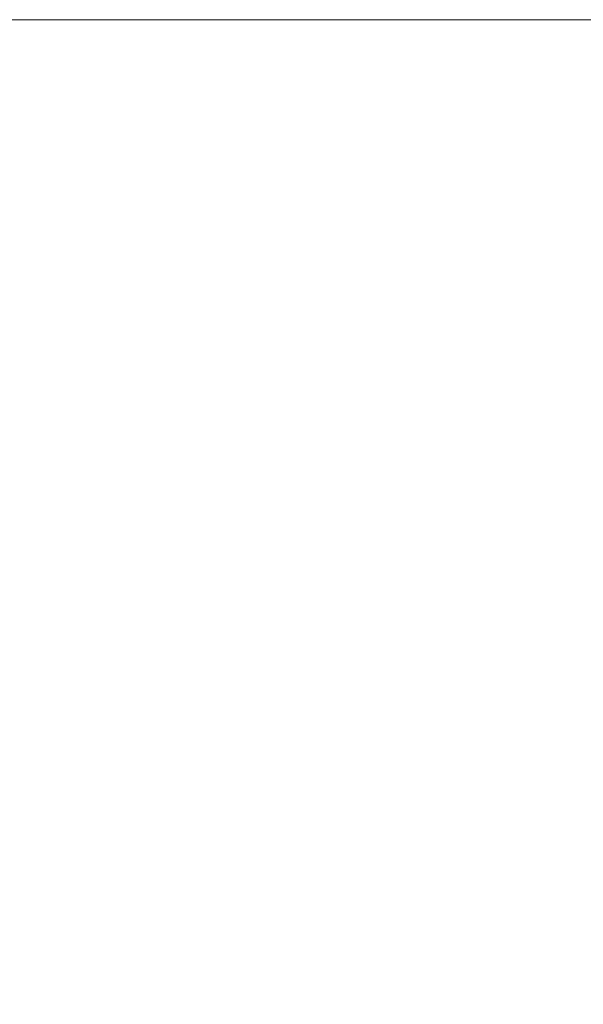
# Model space of a CAD drawing. Header units: centimetres. Extents: x -26 to 27.3, y -25.9 to -24.1.
# Tile 103 of 224: x -8.1378 to -8.1171, y -24.0961 to -24.0599. Entities that reach past the tile are written whole.
import ezdxf

# ---------------------------------------------------------------- set-up
doc = ezdxf.new("R2010")
doc.units = ezdxf.units.CM
doc.header["$LTSCALE"] = 2.54
doc.layers.add('Lucido design-1', color=7, linetype='Continuous')

# ---------------------------------------------------------------- blocks, each defined once
blk = doc.blocks.new('Gruppo-7-1')
at = {"color": 7, "linetype": 'Continuous', "lineweight": 9}
for points, invisible_edges in [([(27.182518, -24.059935, 1182.325802), (27.182518, -24.059888, 1182.322727), (-25.917482, -24.059888, 1182.322727), (-25.917482, -24.059935, 1182.325802)], 8), ([(-25.917482, -24.059888, 1181.722727), (-8.051282, -24.059888, 1182.11985), (-8.059618, -24.059888, 1182.118238)], 9), ([(-25.917482, -24.059888, 1181.722727), (-8.107523, -24.059888, 1182.101312), (-8.115021, -24.059888, 1182.09733)], 9), ([(-8.059618, -24.059888, 1182.118238), (-8.067878, -24.059888, 1182.116274), (-25.917482, -24.059888, 1181.722727)], 10), ([(-8.067878, -24.059888, 1182.116274), (-8.076047, -24.059888, 1182.11396), (-25.917482, -24.059888, 1181.722727)], 10), ([(-25.917482, -24.059888, 1181.722727), (-8.099862, -24.059888, 1182.104973), (-8.107523, -24.059888, 1182.101312)], 9), ([(-8.115021, -24.059888, 1182.09733), (-8.122344, -24.059888, 1182.093033), (-25.917482, -24.059888, 1181.722727)], 10), ([(-25.917482, -24.059888, 1181.722727), (-8.076047, -24.059888, 1182.11396), (-8.08411, -24.059888, 1182.111303)], 9), ([(-25.917482, -24.059888, 1181.722727), (-25.917482, -24.059888, 1182.322727), (-8.042886, -24.059888, 1182.121107), (-8.051282, -24.059888, 1182.11985)], 10), ([(-25.917482, -24.059888, 1181.722727), (-8.122344, -24.059888, 1182.093033), (-8.129477, -24.059888, 1182.088429)], 9), ([(-25.917482, -24.059888, 1181.722727), (-8.092053, -24.059888, 1182.108305), (-8.099862, -24.059888, 1182.104973)], 9), ([(-8.08411, -24.059888, 1182.111303), (-8.092053, -24.059888, 1182.108305), (-25.917482, -24.059888, 1181.722727)], 10), ([(-8.129477, -24.059888, 1182.088429), (-8.136409, -24.059888, 1182.083527), (-25.917482, -24.059888, 1181.722727)], 10), ([(-8.136409, -24.059888, 1182.083527), (-8.143126, -24.059888, 1182.078334), (-25.917482, -24.059888, 1181.722727)], 10), ([(9.282518, -24.059888, 1182.122727), (-25.917482, -24.059888, 1182.322727), (27.182518, -24.059888, 1182.322727)], 9), ([(9.282518, -24.059888, 1182.122727), (-8.017482, -24.059888, 1182.122727), (-25.917482, -24.059888, 1182.322727)], 10), ([(-25.917482, -24.059888, 1182.322727), (-8.02597, -24.059888, 1182.122547), (-8.034443, -24.059888, 1182.122007)], 9), ([(-8.017482, -24.059888, 1182.122727), (-8.02597, -24.059888, 1182.122547), (-25.917482, -24.059888, 1182.322727)], 10), ([(-8.034443, -24.059888, 1182.122007), (-8.042886, -24.059888, 1182.121107), (-25.917482, -24.059888, 1182.322727)], 10), ([(-25.917482, -24.059935, 1182.325802), (-25.917482, -24.060002, 1182.327088), (27.182518, -24.060002, 1182.327088), (27.182518, -24.059935, 1182.325802)], 10), ([(27.182518, -24.060149, 1182.329948), (27.182518, -24.060002, 1182.327088), (-25.917482, -24.060002, 1182.327088), (-25.917482, -24.060149, 1182.329948)], 10), ([(-8.146737, -24.059983, 1182.069589), (-8.140387, -24.059983, 1182.074942), (-8.137791, -24.060249, 1182.071727), (-8.144006, -24.060249, 1182.066487)], 15), ([(-8.143126, -24.059888, 1182.078334), (-8.136409, -24.059888, 1182.083527), (-8.133816, -24.059983, 1182.080021), (-8.140387, -24.059983, 1182.074942)], 14), ([(-8.140387, -24.059983, 1182.074942), (-8.133816, -24.059983, 1182.080021), (-8.131359, -24.060249, 1182.076699), (-8.137791, -24.060249, 1182.071727)], 15), ([(-8.136409, -24.059888, 1182.083527), (-8.129477, -24.059888, 1182.088429), (-8.127036, -24.059983, 1182.084817), (-8.133816, -24.059983, 1182.080021)], 14), ([(-8.133816, -24.059983, 1182.080021), (-8.127036, -24.059983, 1182.084817), (-8.124721, -24.060249, 1182.081393), (-8.131359, -24.060249, 1182.076699)], 15), ([(-8.129477, -24.059888, 1182.088429), (-8.122344, -24.059888, 1182.093033), (-8.120058, -24.059983, 1182.08932), (-8.127036, -24.059983, 1182.084817)], 14), ([(-8.127036, -24.059983, 1182.084817), (-8.120058, -24.059983, 1182.08932), (-8.117891, -24.060249, 1182.085801), (-8.124721, -24.060249, 1182.081393)], 15), ([(-8.122344, -24.059888, 1182.093033), (-8.115021, -24.059888, 1182.09733), (-8.112895, -24.059983, 1182.093524), (-8.120058, -24.059983, 1182.08932)], 14), ([(-8.120058, -24.059983, 1182.08932), (-8.112895, -24.059983, 1182.093524), (-8.110879, -24.060249, 1182.089916), (-8.117891, -24.060249, 1182.085801)], 15), ([(-25.917482, -24.060149, 1182.329948), (-25.917482, -24.060288, 1182.331441), (27.182518, -24.060288, 1182.331441), (27.182518, -24.060149, 1182.329948)], 10), ([(27.182518, -24.060535, 1182.334084), (27.182518, -24.060288, 1182.331441), (-25.917482, -24.060288, 1182.331441), (-25.917482, -24.060535, 1182.334084)], 10), ([(-8.144006, -24.060249, 1182.066487), (-8.137791, -24.060249, 1182.071727), (-8.135206, -24.060686, 1182.068526), (-8.141288, -24.060686, 1182.063398)], 15), ([(-8.137791, -24.060249, 1182.071727), (-8.131359, -24.060249, 1182.076699), (-8.128912, -24.060686, 1182.073391), (-8.135206, -24.060686, 1182.068526)], 15), ([(-8.131359, -24.060249, 1182.076699), (-8.124721, -24.060249, 1182.081393), (-8.122418, -24.060686, 1182.077984), (-8.128912, -24.060686, 1182.073391)], 15), ([(-8.124721, -24.060249, 1182.081393), (-8.117891, -24.060249, 1182.085801), (-8.115734, -24.060686, 1182.082298), (-8.122418, -24.060686, 1182.077984)], 15), ([(-8.117891, -24.060249, 1182.085801), (-8.110879, -24.060249, 1182.089916), (-8.108873, -24.060686, 1182.086324), (-8.115734, -24.060686, 1182.082298)], 15), ([(-25.917482, -24.060535, 1182.334084), (-25.917482, -24.060764, 1182.335777), (27.182518, -24.060764, 1182.335777), (27.182518, -24.060535, 1182.334084)], 10), ([(27.182518, -24.061093, 1182.338205), (27.182518, -24.060764, 1182.335777), (-25.917482, -24.060764, 1182.335777), (-25.917482, -24.061093, 1182.338205)], 10), ([(-8.141288, -24.060686, 1182.063398), (-8.135206, -24.060686, 1182.068526), (-8.132637, -24.061292, 1182.065344), (-8.138586, -24.061292, 1182.060328)], 15), ([(-8.135206, -24.060686, 1182.068526), (-8.128912, -24.060686, 1182.073391), (-8.126481, -24.061292, 1182.070103), (-8.132637, -24.061292, 1182.065344)], 15), ([(-8.128912, -24.060686, 1182.073391), (-8.122418, -24.060686, 1182.077984), (-8.120128, -24.061292, 1182.074596), (-8.126481, -24.061292, 1182.070103)], 15), ([(-8.122418, -24.060686, 1182.077984), (-8.115734, -24.060686, 1182.082298), (-8.11359, -24.061292, 1182.078816), (-8.120128, -24.061292, 1182.074596)], 15), ([(-25.917482, -24.061093, 1182.338205), (-25.917482, -24.061428, 1182.340088), (27.182518, -24.061428, 1182.340088), (27.182518, -24.061093, 1182.338205)], 10), ([(27.182518, -24.061823, 1182.342302), (27.182518, -24.061428, 1182.340088), (-25.917482, -24.061428, 1182.340088), (-25.917482, -24.061823, 1182.342302)], 10), ([(-8.144317, -24.061292, 1182.055065), (-8.138586, -24.061292, 1182.060328), (-8.135906, -24.062065, 1182.057283), (-8.14151, -24.062065, 1182.052135)], 15), ([(-8.138586, -24.061292, 1182.060328), (-8.132637, -24.061292, 1182.065344), (-8.130088, -24.062065, 1182.062187), (-8.135906, -24.062065, 1182.057283)], 15), ([(-8.132637, -24.061292, 1182.065344), (-8.126481, -24.061292, 1182.070103), (-8.124068, -24.062065, 1182.066841), (-8.130088, -24.062065, 1182.062187)], 15), ([(-8.126481, -24.061292, 1182.070103), (-8.120128, -24.061292, 1182.074596), (-8.117856, -24.062065, 1182.071235), (-8.124068, -24.062065, 1182.066841)], 15), ([(-8.120128, -24.061292, 1182.074596), (-8.11359, -24.061292, 1182.078816), (-8.111462, -24.062065, 1182.075361), (-8.117856, -24.062065, 1182.071235)], 15), ([(-25.917482, -24.061823, 1182.342302), (-25.917482, -24.06228, 1182.344366), (27.182518, -24.06228, 1182.344366), (27.182518, -24.061823, 1182.342302)], 10), ([(-8.14151, -24.062065, 1182.052135), (-8.135906, -24.062065, 1182.057283), (-8.133251, -24.063005, 1182.054266), (-8.138729, -24.063005, 1182.049234)], 15), ([(-8.135906, -24.062065, 1182.057283), (-8.130088, -24.062065, 1182.062187), (-8.127564, -24.063005, 1182.059061), (-8.133251, -24.063005, 1182.054266)], 15), ([(-8.130088, -24.062065, 1182.062187), (-8.124068, -24.062065, 1182.066841), (-8.121679, -24.063005, 1182.06361), (-8.127564, -24.063005, 1182.059061)], 15), ([(-8.124068, -24.062065, 1182.066841), (-8.117856, -24.062065, 1182.071235), (-8.115605, -24.063005, 1182.067905), (-8.121679, -24.063005, 1182.06361)], 15), ([(-8.117856, -24.062065, 1182.071235), (-8.111462, -24.062065, 1182.075361), (-8.109356, -24.063005, 1182.071939), (-8.115605, -24.063005, 1182.067905)], 15), ([(27.182518, -24.062723, 1182.346369), (27.182518, -24.06228, 1182.344366), (-25.917482, -24.06228, 1182.344366), (-25.917482, -24.062723, 1182.346369)], 10), ([(-25.917482, -24.062723, 1182.346369), (-25.917482, -24.063316, 1182.348604), (27.182518, -24.063316, 1182.348604), (27.182518, -24.062723, 1182.346369)], 10), ([(27.182518, -24.063793, 1182.350399), (27.182518, -24.063316, 1182.348604), (-25.917482, -24.063316, 1182.348604), (-25.917482, -24.063793, 1182.350399)], 10), ([(-8.143989, -24.063005, 1182.043974), (-8.138729, -24.063005, 1182.049234), (-8.13598, -24.064108, 1182.046366), (-8.141121, -24.064108, 1182.041225)], 15), ([(-8.138729, -24.063005, 1182.049234), (-8.133251, -24.063005, 1182.054266), (-8.130626, -24.064108, 1182.051284), (-8.13598, -24.064108, 1182.046366)], 15), ([(-8.133251, -24.063005, 1182.054266), (-8.127564, -24.063005, 1182.059061), (-8.125068, -24.064108, 1182.05597), (-8.130626, -24.064108, 1182.051284)], 15), ([(-8.127564, -24.063005, 1182.059061), (-8.121679, -24.063005, 1182.06361), (-8.119316, -24.064108, 1182.060416), (-8.125068, -24.064108, 1182.05597)], 15), ([(-8.121679, -24.063005, 1182.06361), (-8.115605, -24.063005, 1182.067905), (-8.113381, -24.064108, 1182.064614), (-8.119316, -24.064108, 1182.060416)], 15), ([(-25.917482, -24.063793, 1182.350399), (-25.917482, -24.064536, 1182.352792), (27.182518, -24.064536, 1182.352792), (27.182518, -24.063793, 1182.350399)], 10), ([(-8.141121, -24.064108, 1182.041225), (-8.13598, -24.064108, 1182.046366), (-8.133268, -24.065374, 1182.043536), (-8.13829, -24.065374, 1182.038513)], 15), ([(-8.13598, -24.064108, 1182.046366), (-8.130626, -24.064108, 1182.051284), (-8.128036, -24.065374, 1182.048341), (-8.133268, -24.065374, 1182.043536)], 15), ([(-8.130626, -24.064108, 1182.051284), (-8.125068, -24.064108, 1182.05597), (-8.122605, -24.065374, 1182.05292), (-8.128036, -24.065374, 1182.048341)], 15), ([(-8.125068, -24.064108, 1182.05597), (-8.119316, -24.064108, 1182.060416), (-8.116985, -24.065374, 1182.057264), (-8.122605, -24.065374, 1182.05292)], 15), ([(-8.119316, -24.064108, 1182.060416), (-8.113381, -24.064108, 1182.064614), (-8.111185, -24.065374, 1182.061366), (-8.116985, -24.065374, 1182.057264)], 15), ([(27.182518, -24.065031, 1182.354384), (27.182518, -24.064536, 1182.352792), (-25.917482, -24.064536, 1182.352792), (-25.917482, -24.065031, 1182.354384)], 10), ([(-25.917482, -24.065031, 1182.354384), (-25.917482, -24.065938, 1182.356922), (27.182518, -24.065938, 1182.356922), (27.182518, -24.065031, 1182.354384)], 10), ([(-8.143096, -24.065374, 1182.033281), (-8.13829, -24.065374, 1182.038513), (-8.135502, -24.066798, 1182.03584), (-8.140197, -24.066798, 1182.03073)], 15), ([(-8.13829, -24.065374, 1182.038513), (-8.133268, -24.065374, 1182.043536), (-8.130595, -24.066798, 1182.040747), (-8.135502, -24.066798, 1182.03584)], 15), ([(-8.133268, -24.065374, 1182.043536), (-8.128036, -24.065374, 1182.048341), (-8.125485, -24.066798, 1182.045442), (-8.130595, -24.066798, 1182.040747)], 15), ([(-8.128036, -24.065374, 1182.048341), (-8.122605, -24.065374, 1182.05292), (-8.120179, -24.066798, 1182.049915), (-8.125485, -24.066798, 1182.045442)], 15), ([(-8.122605, -24.065374, 1182.05292), (-8.116985, -24.065374, 1182.057264), (-8.114689, -24.066798, 1182.054159), (-8.120179, -24.066798, 1182.049915)], 15), ([(27.182518, -24.066436, 1182.358317), (27.182518, -24.065938, 1182.356922), (-25.917482, -24.065938, 1182.356922), (-25.917482, -24.066436, 1182.358317)], 10), ([(-25.917482, -24.066436, 1182.358317), (-25.917482, -24.067517, 1182.360988), (27.182518, -24.067517, 1182.360988), (27.182518, -24.066436, 1182.358317)], 10), ([(-8.14467, -24.066798, 1182.025424), (-8.140197, -24.066798, 1182.03073), (-8.137347, -24.068378, 1182.028221), (-8.141716, -24.068378, 1182.023039)], 15), ([(-8.140197, -24.066798, 1182.03073), (-8.135502, -24.066798, 1182.03584), (-8.132761, -24.068378, 1182.033213), (-8.137347, -24.068378, 1182.028221)], 15), ([(-8.135502, -24.066798, 1182.03584), (-8.130595, -24.066798, 1182.040747), (-8.127968, -24.068378, 1182.038006), (-8.132761, -24.068378, 1182.033213)], 15), ([(-8.130595, -24.066798, 1182.040747), (-8.125485, -24.066798, 1182.045442), (-8.122976, -24.068378, 1182.042592), (-8.127968, -24.068378, 1182.038006)], 15), ([(-8.125485, -24.066798, 1182.045442), (-8.120179, -24.066798, 1182.049915), (-8.117794, -24.068378, 1182.046961), (-8.122976, -24.068378, 1182.042592)], 15), ([(-8.120179, -24.066798, 1182.049915), (-8.114689, -24.066798, 1182.054159), (-8.112431, -24.068378, 1182.051106), (-8.117794, -24.068378, 1182.046961)], 15), ([(27.182518, -24.068005, 1182.362192), (27.182518, -24.067517, 1182.360988), (-25.917482, -24.067517, 1182.360988), (-25.917482, -24.068005, 1182.362192)], 10), ([(-25.917482, -24.068005, 1182.362192), (-25.917482, -24.069273, 1182.364982), (27.182518, -24.069273, 1182.364982), (27.182518, -24.068005, 1182.362192)], 10), ([(-8.141716, -24.068378, 1182.023039), (-8.137347, -24.068378, 1182.028221), (-8.13455, -24.070112, 1182.02576), (-8.138817, -24.070112, 1182.020699)], 15), ([(-8.137347, -24.068378, 1182.028221), (-8.132761, -24.068378, 1182.033213), (-8.130072, -24.070112, 1182.030636), (-8.13455, -24.070112, 1182.02576)], 15), ([(-8.132761, -24.068378, 1182.033213), (-8.127968, -24.068378, 1182.038006), (-8.125391, -24.070112, 1182.035317), (-8.130072, -24.070112, 1182.030636)], 15), ([(-8.127968, -24.068378, 1182.038006), (-8.122976, -24.068378, 1182.042592), (-8.120515, -24.070112, 1182.039795), (-8.125391, -24.070112, 1182.035317)], 15), ([(-8.122976, -24.068378, 1182.042592), (-8.117794, -24.068378, 1182.046961), (-8.115454, -24.070112, 1182.044063), (-8.120515, -24.070112, 1182.039795)], 15), ([(-8.117794, -24.068378, 1182.046961), (-8.112431, -24.068378, 1182.051106), (-8.110216, -24.070112, 1182.048111), (-8.115454, -24.070112, 1182.044063)], 15), ([(27.182518, -24.069736, 1182.366002), (27.182518, -24.069273, 1182.364982), (-25.917482, -24.069273, 1182.364982), (-25.917482, -24.069736, 1182.366002)], 10), ([(-25.917482, -24.069736, 1182.366002), (-25.917482, -24.071201, 1182.368895), (27.182518, -24.071201, 1182.368895), (27.182518, -24.069736, 1182.366002)], 10), ([(-8.142866, -24.070112, 1182.015461), (-8.138817, -24.070112, 1182.020699), (-8.135979, -24.071996, 1182.018407), (-8.139933, -24.071996, 1182.013292)], 15), ([(-8.138817, -24.070112, 1182.020699), (-8.13455, -24.070112, 1182.02576), (-8.131812, -24.071996, 1182.02335), (-8.135979, -24.071996, 1182.018407)], 15), ([(-8.13455, -24.070112, 1182.02576), (-8.130072, -24.070112, 1182.030636), (-8.127438, -24.071996, 1182.028112), (-8.131812, -24.071996, 1182.02335)], 15), ([(-8.130072, -24.070112, 1182.030636), (-8.125391, -24.070112, 1182.035317), (-8.122867, -24.071996, 1182.032683), (-8.127438, -24.071996, 1182.028112)], 15), ([(-8.125391, -24.070112, 1182.035317), (-8.120515, -24.070112, 1182.039795), (-8.118105, -24.071996, 1182.037057), (-8.122867, -24.071996, 1182.032683)], 15), ([(-8.120515, -24.070112, 1182.039795), (-8.115454, -24.070112, 1182.044063), (-8.113162, -24.071996, 1182.041224), (-8.118105, -24.071996, 1182.037057)], 15), ([(27.182518, -24.071627, 1182.369739), (27.182518, -24.071201, 1182.368895), (-25.917482, -24.071201, 1182.368895), (-25.917482, -24.071627, 1182.369739)], 10), ([(-25.917482, -24.071627, 1182.369739), (-25.917482, -24.073297, 1182.372721), (27.182518, -24.073297, 1182.372721), (27.182518, -24.071627, 1182.369739)], 10), ([(-8.143667, -24.071996, 1182.008013), (-8.139933, -24.071996, 1182.013292), (-8.137068, -24.074026, 1182.011172), (-8.140714, -24.074026, 1182.006017)], 15), ([(-8.139933, -24.071996, 1182.013292), (-8.135979, -24.071996, 1182.018407), (-8.133206, -24.074026, 1182.016168), (-8.137068, -24.074026, 1182.011172)], 15), ([(-8.135979, -24.071996, 1182.018407), (-8.131812, -24.071996, 1182.02335), (-8.129136, -24.074026, 1182.020995), (-8.133206, -24.074026, 1182.016168)], 15), ([(-8.131812, -24.071996, 1182.02335), (-8.127438, -24.071996, 1182.028112), (-8.124865, -24.074026, 1182.025645), (-8.129136, -24.074026, 1182.020995)], 15), ([(-8.127438, -24.071996, 1182.028112), (-8.122867, -24.071996, 1182.032683), (-8.1204, -24.074026, 1182.03011), (-8.124865, -24.074026, 1182.025645)], 15), ([(-8.122867, -24.071996, 1182.032683), (-8.118105, -24.071996, 1182.037057), (-8.11575, -24.074026, 1182.034381), (-8.1204, -24.074026, 1182.03011)], 15), ([(-8.118105, -24.071996, 1182.037057), (-8.113162, -24.071996, 1182.041224), (-8.110923, -24.074026, 1182.038451), (-8.11575, -24.074026, 1182.034381)], 15), ([(27.182518, -24.073675, 1182.373397), (27.182518, -24.073297, 1182.372721), (-25.917482, -24.073297, 1182.372721), (-25.917482, -24.073675, 1182.373397)], 10), ([(-25.917482, -24.073675, 1182.373397), (-25.917482, -24.075558, 1182.376451), (27.182518, -24.075558, 1182.376451), (27.182518, -24.073675, 1182.373397)], 10), ([(-8.140714, -24.074026, 1182.006017), (-8.137068, -24.074026, 1182.011172), (-8.134274, -24.076198, 1182.009106), (-8.137835, -24.076198, 1182.004071)], 15), ([(-8.137068, -24.074026, 1182.011172), (-8.133206, -24.074026, 1182.016168), (-8.130503, -24.076198, 1182.013985), (-8.134274, -24.076198, 1182.009106)], 15), ([(-8.133206, -24.074026, 1182.016168), (-8.129136, -24.074026, 1182.020995), (-8.126528, -24.076198, 1182.018699), (-8.130503, -24.076198, 1182.013985)], 15), ([(-8.129136, -24.074026, 1182.020995), (-8.124865, -24.074026, 1182.025645), (-8.122356, -24.076198, 1182.023241), (-8.126528, -24.076198, 1182.018699)], 15), ([(-8.124865, -24.074026, 1182.025645), (-8.1204, -24.074026, 1182.03011), (-8.117996, -24.076198, 1182.027601), (-8.122356, -24.076198, 1182.023241)], 15), ([(-8.1204, -24.074026, 1182.03011), (-8.11575, -24.074026, 1182.034381), (-8.113454, -24.076198, 1182.031773), (-8.117996, -24.076198, 1182.027601)], 15), ([(27.182518, -24.075877, 1182.376969), (27.182518, -24.075558, 1182.376451), (-25.917482, -24.075558, 1182.376451), (-25.917482, -24.075877, 1182.376969)], 10), ([(-25.917482, -24.075877, 1182.376969), (-25.917482, -24.07798, 1182.38008), (27.182518, -24.07798, 1182.38008), (27.182518, -24.075877, 1182.376969)], 10), ([(-8.141179, -24.076198, 1181.99889), (-8.137835, -24.076198, 1182.004071), (-8.135034, -24.078509, 1182.002179), (-8.1383, -24.078509, 1181.997118)], 15), ([(-8.137835, -24.076198, 1182.004071), (-8.134274, -24.076198, 1182.009106), (-8.131556, -24.078509, 1182.007096), (-8.135034, -24.078509, 1182.002179)], 15), ([(-8.134274, -24.076198, 1182.009106), (-8.130503, -24.076198, 1182.013985), (-8.127873, -24.078509, 1182.011862), (-8.131556, -24.078509, 1182.007096)], 15), ([(-8.130503, -24.076198, 1182.013985), (-8.126528, -24.076198, 1182.018699), (-8.12399, -24.078509, 1182.016466), (-8.127873, -24.078509, 1182.011862)], 15), ([(-8.126528, -24.076198, 1182.018699), (-8.122356, -24.076198, 1182.023241), (-8.119916, -24.078509, 1182.020902), (-8.12399, -24.078509, 1182.016466)], 15), ([(-8.122356, -24.076198, 1182.023241), (-8.117996, -24.076198, 1182.027601), (-8.115657, -24.078509, 1182.025161), (-8.119916, -24.078509, 1182.020902)], 15), ([(-8.117996, -24.076198, 1182.027601), (-8.113454, -24.076198, 1182.031773), (-8.111221, -24.078509, 1182.029236), (-8.115657, -24.078509, 1182.025161)], 15), ([(27.182518, -24.078229, 1182.380449), (27.182518, -24.07798, 1182.38008), (-25.917482, -24.07798, 1182.38008), (-25.917482, -24.078229, 1182.380449)], 10), ([(-25.917482, -24.078229, 1182.380449), (-25.917482, -24.080557, 1182.3836), (27.182518, -24.080557, 1182.3836), (27.182518, -24.078229, 1182.380449)], 10), ([(-8.141349, -24.078509, 1181.991923), (-8.1383, -24.078509, 1181.997118), (-8.135508, -24.080954, 1181.995398), (-8.138486, -24.080954, 1181.990324)], 15), ([(-8.1383, -24.078509, 1181.997118), (-8.135034, -24.078509, 1182.002179), (-8.132317, -24.080954, 1182.000342), (-8.135508, -24.080954, 1181.995398)], 15), ([(-8.135034, -24.078509, 1182.002179), (-8.131556, -24.078509, 1182.007096), (-8.12892, -24.080954, 1182.005146), (-8.132317, -24.080954, 1182.000342)], 15), ([(-8.131556, -24.078509, 1182.007096), (-8.127873, -24.078509, 1182.011862), (-8.125321, -24.080954, 1182.009801), (-8.12892, -24.080954, 1182.005146)], 15), ([(-8.127873, -24.078509, 1182.011862), (-8.12399, -24.078509, 1182.016466), (-8.121529, -24.080954, 1182.0143), (-8.125321, -24.080954, 1182.009801)], 15), ([(-8.12399, -24.078509, 1182.016466), (-8.119916, -24.078509, 1182.020902), (-8.117548, -24.080954, 1182.018633), (-8.121529, -24.080954, 1182.0143)], 15), ([(-8.119916, -24.078509, 1182.020902), (-8.115657, -24.078509, 1182.025161), (-8.113388, -24.080954, 1182.022793), (-8.117548, -24.080954, 1182.018633)], 15), ([(27.182518, -24.080728, 1182.383831), (27.182518, -24.080557, 1182.3836), (-25.917482, -24.080557, 1182.3836), (-25.917482, -24.080728, 1182.383831)], 10), ([(-25.917482, -24.080728, 1182.383831), (-25.917482, -24.083286, 1182.387004), (27.182518, -24.083286, 1182.387004), (27.182518, -24.080728, 1182.383831)], 10), ([(-8.141246, -24.080954, 1181.985127), (-8.138486, -24.080954, 1181.990324), (-8.135715, -24.083529, 1181.988776), (-8.138411, -24.083529, 1181.983698)], 15), ([(-8.138486, -24.080954, 1181.990324), (-8.135508, -24.080954, 1181.995398), (-8.132805, -24.083529, 1181.993734), (-8.135715, -24.083529, 1181.988776)], 15), ([(-8.135508, -24.080954, 1181.995398), (-8.132317, -24.080954, 1182.000342), (-8.129687, -24.083529, 1181.998565), (-8.132805, -24.083529, 1181.993734)], 15), ([(-8.132317, -24.080954, 1182.000342), (-8.12892, -24.080954, 1182.005146), (-8.126368, -24.083529, 1182.003259), (-8.129687, -24.083529, 1181.998565)], 15), ([(-8.12892, -24.080954, 1182.005146), (-8.125321, -24.080954, 1182.009801), (-8.122852, -24.083529, 1182.007807), (-8.126368, -24.083529, 1182.003259)], 15), ([(-8.125321, -24.080954, 1182.009801), (-8.121529, -24.080954, 1182.0143), (-8.119146, -24.083529, 1182.012203), (-8.122852, -24.083529, 1182.007807)], 15), ([(-8.121529, -24.080954, 1182.0143), (-8.117548, -24.080954, 1182.018633), (-8.115257, -24.083529, 1182.016437), (-8.119146, -24.083529, 1182.012203)], 15), ([(-8.117548, -24.080954, 1182.018633), (-8.113388, -24.080954, 1182.022793), (-8.111192, -24.083529, 1182.020502), (-8.115257, -24.083529, 1182.016437)], 15), ([(27.182518, -24.083369, 1182.387108), (27.182518, -24.083286, 1182.387004), (-25.917482, -24.083286, 1182.387004), (-25.917482, -24.083369, 1182.387108)], 10), ([(27.182518, -24.086149, 1182.390274), (27.182518, -24.083369, 1182.387108), (-25.917482, -24.083369, 1182.387108), (-25.917482, -24.086149, 1182.390274)], 10), ([(-8.14089, -24.083529, 1181.978511), (-8.138411, -24.083529, 1181.983698), (-8.135676, -24.086228, 1181.982319), (-8.138099, -24.086228, 1181.977249)], 15), ([(-8.138411, -24.083529, 1181.983698), (-8.135715, -24.083529, 1181.988776), (-8.13304, -24.086228, 1181.987282), (-8.135676, -24.086228, 1181.982319)], 15), ([(-8.135715, -24.083529, 1181.988776), (-8.132805, -24.083529, 1181.993734), (-8.130196, -24.086228, 1181.992128), (-8.13304, -24.086228, 1181.987282)], 15), ([(-8.132805, -24.083529, 1181.993734), (-8.129687, -24.083529, 1181.998565), (-8.127149, -24.086228, 1181.996849), (-8.130196, -24.086228, 1181.992128)], 15), ([(-8.129687, -24.083529, 1181.998565), (-8.126368, -24.083529, 1182.003259), (-8.123905, -24.086228, 1182.001437), (-8.127149, -24.086228, 1181.996849)], 15), ([(-8.126368, -24.083529, 1182.003259), (-8.122852, -24.083529, 1182.007807), (-8.120468, -24.086228, 1182.005883), (-8.123905, -24.086228, 1182.001437)], 15), ([(-8.122852, -24.083529, 1182.007807), (-8.119146, -24.083529, 1182.012203), (-8.116846, -24.086228, 1182.010179), (-8.120468, -24.086228, 1182.005883)], 15), ([(-8.119146, -24.083529, 1182.012203), (-8.115257, -24.083529, 1182.016437), (-8.113045, -24.086228, 1182.014317), (-8.116846, -24.086228, 1182.010179)], 15), ([(-25.917482, -24.086149, 1182.390274), (-25.917482, -24.086161, 1182.390286), (27.182518, -24.086161, 1182.390286), (27.182518, -24.086149, 1182.390274)], 10), ([(27.182518, -24.089063, 1182.393323), (27.182518, -24.086161, 1182.390286), (-25.917482, -24.086161, 1182.390286), (-25.917482, -24.089063, 1182.393323)], 10), ([(-8.142288, -24.086228, 1181.966824), (-8.140304, -24.086228, 1181.972081), (-8.137569, -24.089048, 1181.970982), (-8.139508, -24.089048, 1181.965842)], 15), ([(-8.140304, -24.086228, 1181.972081), (-8.138099, -24.086228, 1181.977249), (-8.135412, -24.089048, 1181.976035), (-8.137569, -24.089048, 1181.970982)], 15), ([(-8.138099, -24.086228, 1181.977249), (-8.135676, -24.086228, 1181.982319), (-8.133044, -24.089048, 1181.980992), (-8.135412, -24.089048, 1181.976035)], 15), ([(-8.135676, -24.086228, 1181.982319), (-8.13304, -24.086228, 1181.987282), (-8.130467, -24.089048, 1181.985844), (-8.133044, -24.089048, 1181.980992)], 15), ([(-8.13304, -24.086228, 1181.987282), (-8.130196, -24.086228, 1181.992128), (-8.127686, -24.089048, 1181.990582), (-8.130467, -24.089048, 1181.985844)], 15), ([(-8.130196, -24.086228, 1181.992128), (-8.127149, -24.086228, 1181.996849), (-8.124707, -24.089048, 1181.995199), (-8.127686, -24.089048, 1181.990582)], 15), ([(-8.127149, -24.086228, 1181.996849), (-8.123905, -24.086228, 1182.001437), (-8.121535, -24.089048, 1181.999684), (-8.124707, -24.089048, 1181.995199)], 15), ([(-8.123905, -24.086228, 1182.001437), (-8.120468, -24.086228, 1182.005883), (-8.118175, -24.089048, 1182.004031), (-8.121535, -24.089048, 1181.999684)], 15), ([(-8.120468, -24.086228, 1182.005883), (-8.116846, -24.086228, 1182.010179), (-8.114633, -24.089048, 1182.008231), (-8.118175, -24.089048, 1182.004031)], 15), ([(-25.917482, -24.089063, 1182.393323), (-25.917482, -24.08918, 1182.393435), (27.182518, -24.08918, 1182.393435), (27.182518, -24.089063, 1182.393323)], 10), ([(27.182518, -24.092106, 1182.39625), (27.182518, -24.08918, 1182.393435), (-25.917482, -24.08918, 1182.393435), (-25.917482, -24.092106, 1182.39625)], 10), ([(-8.141228, -24.089048, 1181.960624), (-8.139508, -24.089048, 1181.965842), (-8.136842, -24.091983, 1181.9649), (-8.138524, -24.091983, 1181.959796)], 15), ([(-8.139508, -24.089048, 1181.965842), (-8.137569, -24.089048, 1181.970982), (-8.134945, -24.091983, 1181.969927), (-8.136842, -24.091983, 1181.9649)], 15), ([(-8.137569, -24.089048, 1181.970982), (-8.135412, -24.089048, 1181.976035), (-8.132836, -24.091983, 1181.97487), (-8.134945, -24.091983, 1181.969927)], 15), ([(-8.135412, -24.089048, 1181.976035), (-8.133044, -24.089048, 1181.980992), (-8.130519, -24.091983, 1181.979719), (-8.132836, -24.091983, 1181.97487)], 15), ([(-8.133044, -24.089048, 1181.980992), (-8.130467, -24.089048, 1181.985844), (-8.127998, -24.091983, 1181.984465), (-8.130519, -24.091983, 1181.979719)], 15), ([(-8.130467, -24.089048, 1181.985844), (-8.127686, -24.089048, 1181.990582), (-8.125278, -24.091983, 1181.9891), (-8.127998, -24.091983, 1181.984465)], 15), ([(-8.127686, -24.089048, 1181.990582), (-8.124707, -24.089048, 1181.995199), (-8.122364, -24.091983, 1181.993615), (-8.125278, -24.091983, 1181.9891)], 15), ([(-8.124707, -24.089048, 1181.995199), (-8.121535, -24.089048, 1181.999684), (-8.119261, -24.091983, 1181.998002), (-8.122364, -24.091983, 1181.993615)], 15), ([(-8.121535, -24.089048, 1181.999684), (-8.118175, -24.089048, 1182.004031), (-8.115975, -24.091983, 1182.002254), (-8.119261, -24.091983, 1181.998002)], 15), ([(-8.118175, -24.089048, 1182.004031), (-8.114633, -24.089048, 1182.008231), (-8.112511, -24.091983, 1182.006363), (-8.115975, -24.091983, 1182.002254)], 15), ([(-25.917482, -24.092106, 1182.39625), (-25.917482, -24.092333, 1182.39645), (27.182518, -24.092333, 1182.39645), (27.182518, -24.092106, 1182.39625)], 10), ([(-8.141232, -24.091983, 1181.949397), (-8.139989, -24.091983, 1181.954625), (-8.137372, -24.095027, 1181.953944), (-8.138589, -24.095027, 1181.948828)], 15), ([(-8.139989, -24.091983, 1181.954625), (-8.138524, -24.091983, 1181.959796), (-8.135939, -24.095027, 1181.959004), (-8.137372, -24.095027, 1181.953944)], 15), ([(-8.138524, -24.091983, 1181.959796), (-8.136842, -24.091983, 1181.9649), (-8.134293, -24.095027, 1181.963999), (-8.135939, -24.095027, 1181.959004)], 15), ([(-8.136842, -24.091983, 1181.9649), (-8.134945, -24.091983, 1181.969927), (-8.132436, -24.095027, 1181.968919), (-8.134293, -24.095027, 1181.963999)], 15), ([(-8.134945, -24.091983, 1181.969927), (-8.132836, -24.091983, 1181.97487), (-8.130372, -24.095027, 1181.973757), (-8.132436, -24.095027, 1181.968919)], 15), ([(-8.132836, -24.091983, 1181.97487), (-8.130519, -24.091983, 1181.979719), (-8.128105, -24.095027, 1181.978502), (-8.130372, -24.095027, 1181.973757)], 15), ([(-8.130519, -24.091983, 1181.979719), (-8.127998, -24.091983, 1181.984465), (-8.125638, -24.095027, 1181.983147), (-8.128105, -24.095027, 1181.978502)], 15), ([(-8.127998, -24.091983, 1181.984465), (-8.125278, -24.091983, 1181.9891), (-8.122976, -24.095027, 1181.987682), (-8.125638, -24.095027, 1181.983147)], 15), ([(-8.125278, -24.091983, 1181.9891), (-8.122364, -24.091983, 1181.993615), (-8.120124, -24.095027, 1181.992101), (-8.122976, -24.095027, 1181.987682)], 15), ([(-8.122364, -24.091983, 1181.993615), (-8.119261, -24.091983, 1181.998002), (-8.117087, -24.095027, 1181.996395), (-8.120124, -24.095027, 1181.992101)], 15), ([(-8.119261, -24.091983, 1181.998002), (-8.115975, -24.091983, 1182.002254), (-8.113871, -24.095027, 1182.000556), (-8.117087, -24.095027, 1181.996395)], 15), ([(27.182518, -24.095274, 1182.399049), (27.182518, -24.092333, 1182.39645), (-25.917482, -24.092333, 1182.39645), (-25.917482, -24.095274, 1182.399049)], 10), ([(-8.140366, -24.095027, 1181.938463), (-8.139588, -24.095027, 1181.943664), (-8.13705, -24.098176, 1181.943229), (-8.137813, -24.098176, 1181.938136)], 15), ([(-8.139588, -24.095027, 1181.943664), (-8.138589, -24.095027, 1181.948828), (-8.136072, -24.098176, 1181.948285), (-8.13705, -24.098176, 1181.943229)], 15), ([(-8.138589, -24.095027, 1181.948828), (-8.137372, -24.095027, 1181.953944), (-8.134881, -24.098176, 1181.953295), (-8.136072, -24.098176, 1181.948285)], 15), ([(-8.137372, -24.095027, 1181.953944), (-8.135939, -24.095027, 1181.959004), (-8.133478, -24.098176, 1181.95825), (-8.134881, -24.098176, 1181.953295)], 15), ([(-8.135939, -24.095027, 1181.959004), (-8.134293, -24.095027, 1181.963999), (-8.131865, -24.098176, 1181.963141), (-8.133478, -24.098176, 1181.95825)], 15), ([(-8.134293, -24.095027, 1181.963999), (-8.132436, -24.095027, 1181.968919), (-8.130047, -24.098176, 1181.967959), (-8.131865, -24.098176, 1181.963141)], 15), ([(-8.132436, -24.095027, 1181.968919), (-8.130372, -24.095027, 1181.973757), (-8.128026, -24.098176, 1181.972696), (-8.130047, -24.098176, 1181.967959)], 15), ([(-8.130372, -24.095027, 1181.973757), (-8.128105, -24.095027, 1181.978502), (-8.125806, -24.098176, 1181.977343), (-8.128026, -24.098176, 1181.972696)], 15), ([(-8.128105, -24.095027, 1181.978502), (-8.125638, -24.095027, 1181.983147), (-8.12339, -24.098176, 1181.981891), (-8.125806, -24.098176, 1181.977343)], 15), ([(-8.125638, -24.095027, 1181.983147), (-8.122976, -24.095027, 1181.987682), (-8.120784, -24.098176, 1181.986332), (-8.12339, -24.098176, 1181.981891)], 15), ([(-8.122976, -24.095027, 1181.987682), (-8.120124, -24.095027, 1181.992101), (-8.117991, -24.098176, 1181.990659), (-8.120784, -24.098176, 1181.986332)], 15), ([(-8.120124, -24.095027, 1181.992101), (-8.117087, -24.095027, 1181.996395), (-8.115017, -24.098176, 1181.994864), (-8.117991, -24.098176, 1181.990659)], 15), ([(-25.917482, -24.095274, 1182.399049), (-25.917482, -24.095614, 1182.399325), (27.182518, -24.095614, 1182.399325), (27.182518, -24.095274, 1182.399049)], 10), ([(27.182518, -24.098543, 1182.4017), (27.182518, -24.095614, 1182.399325), (-25.917482, -24.095614, 1182.399325), (-25.917482, -24.098543, 1182.4017)], 10)]:
    blk.add_3dface(points, dxfattribs=dict(at, invisible_edges=invisible_edges))

msp = doc.modelspace()

# ---------------------------------------------------------------- block references
at = {"layer": 'Lucido design-1', "color": 7}
msp.add_blockref('Gruppo-7-1', (0, 0), dxfattribs=at)

doc.saveas('drawing.dxf')
